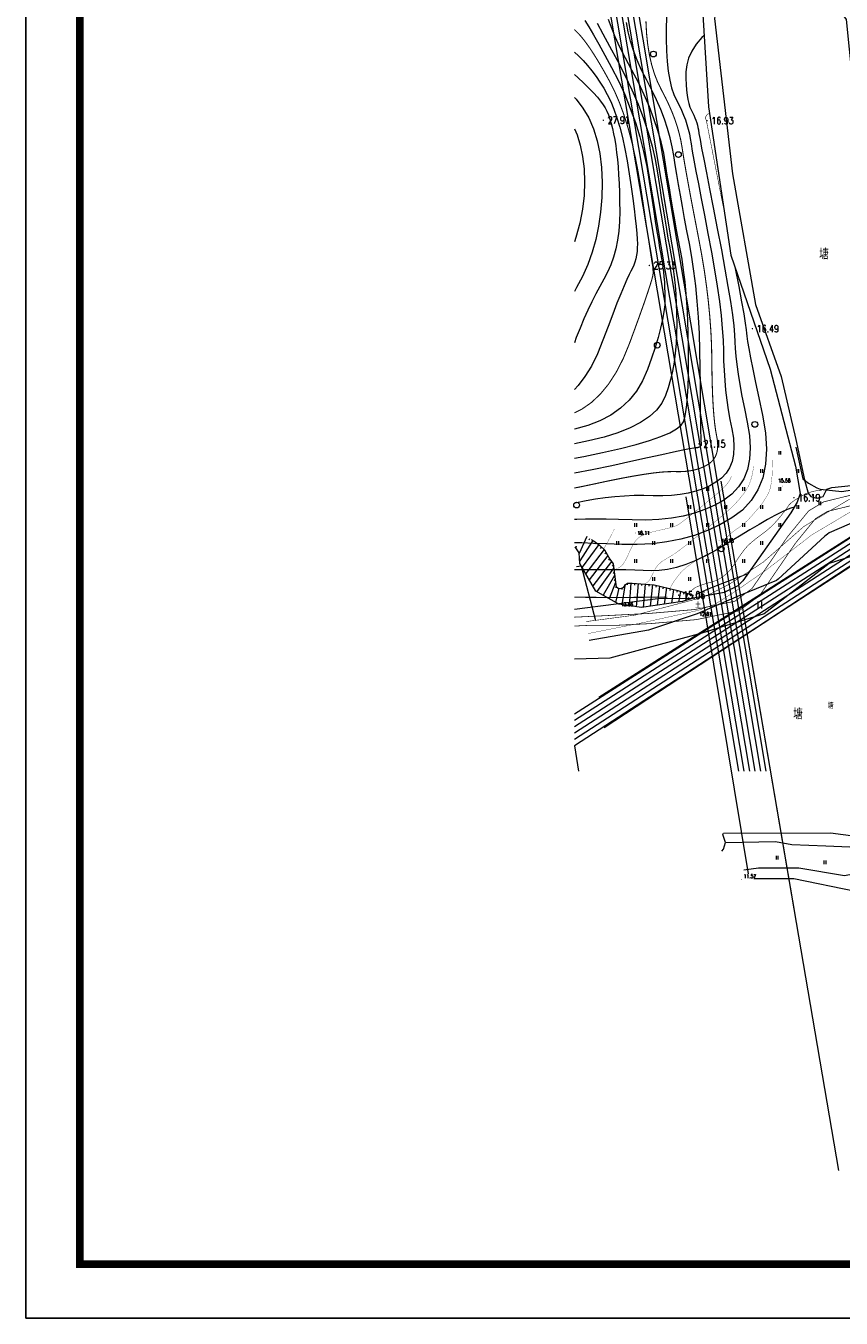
# Model space of a CAD drawing. Header units: millimetres. Extents: x 38389465 to 38395088, y 2473666 to 2480744.
# Tile 62 of 256: x 38389466 to 38389692, y 2479334 to 2479692. Entities that reach past the tile are written whole.
import ezdxf
from ezdxf.enums import TextEntityAlignment as Align

# ---------------------------------------------------------------- set-up
doc = ezdxf.new("R2010")
doc.units = ezdxf.units.MM
doc.header["$LTSCALE"] = 2
doc.linetypes.add('X2', pattern=[10, 8, -2])
doc.linetypes.add('X5', pattern=[3, 2, -1])
doc.layers.get('0').update_dxf_attribs({"linetype": 'CONTINUOUS', "lineweight": 9})
doc.layers.add('GCD', color=251, linetype='CONTINUOUS')
doc.layers.add('PUB_TITLE', color=4, linetype='CONTINUOUS')
doc.layers.add('地形图', color=251, linetype='CONTINUOUS', lineweight=9)
doc.styles.add('HZ', font='txt.shx', dxfattribs={"width": 0.8, "bigfont": 'hztxt.shx'})
doc.styles.add('正等线体', font='rs.shx', dxfattribs={"bigfont": 'hztxt.shx'})
doc.linetypes.add('10421', pattern='A,2,[150,AAA.SHX,S=1,R=0,X=0,Y=1],1e-11', length=2)
doc.linetypes.add('1161', pattern='A,0,[149,AAA.SHX,S=0.1,R=0,X=0,Y=0],-1.6', length=1.6)

# ---------------------------------------------------------------- blocks, each defined once
blk = doc.blocks.new('gc121')
for p, q in [((-0.5, -1), (-0.5, 1)), ((0.5, -1), (0.5, 1))]:
    blk.add_line(p, q)
blk = doc.blocks.new('GC200')
at = {"linetype": 'Continuous', "const_width": 0.2, "flags": 128}
blk.add_lwpolyline([(-0.1, 0, 1), (0.1, 0, 1)], format="xyb", close=True, dxfattribs=at)
blk = doc.blocks.new('D地块地形图')
at = {"layer": '地形图', "linetype": 'Continuous'}
for p, q in [((-641.72, -225.3), (-524.51, -150.63)), ((-519.44, -154.51), (-640.24, -233.88)), ((-607.87, -165.35), (-575.22, -356.67)), ((-617.63, -169.76), (-600.3, -274.39)), ((-645.1, -180.77), (-647.19, -185.51)), ((-643.44, -181.86), (-647.06, -187.49)), ((-644.31, -181.37), (-644.55, -181.81)), ((-642.6, -182.39), (-642.89, -182.8)), ((-648, -183.47), (-648.16, -183.81)), ((-641.79, -182.98), (-646.39, -189.3)), ((-640.31, -184.33), (-645.4, -191.02)), ((-639.24, -186.01), (-644.4, -192.73)), ((-641.04, -183.64), (-641.34, -184.04)), ((-639.75, -185.15), (-640.05, -185.54)), ((-638.22, -187.72), (-643.41, -194.45)), ((-637.64, -189.58), (-642.3, -196.05)), ((-638.77, -186.89), (-639.07, -187.28)), ((-637.77, -188.59), (-638.07, -188.99)), ((-637.38, -191.57), (-640.59, -197.04)), ((-637.12, -193.55), (-638.87, -198.04)), ((-637.51, -190.58), (-637.78, -190.99)), ((-637.25, -192.56), (-637.47, -193.01)), ((-636.19, -195.09), (-637.16, -199.03)), ((-636.96, -194.54), (-637.09, -195.02)), ((-635.24, -195), (-635.36, -195.49)), ((-634.53, -194.37), (-635.33, -199.7)), ((-633.82, -193.7), (-633.86, -194.2)), ((-632.83, -193.68), (-633.37, -199.99)), ((-631.83, -193.74), (-631.87, -194.23)), ((-630.83, -193.81), (-631.41, -200.27)), ((-629.83, -193.88), (-629.88, -194.38)), ((-628.84, -193.95), (-629.45, -200.42)), ((-627.84, -194.03), (-627.89, -194.53)), ((-626.84, -194.1), (-627.49, -200.12)), ((-625.86, -194.27), (-625.92, -194.77)), ((-624.89, -194.51), (-625.53, -199.82)), ((-623.92, -194.76), (-623.98, -195.25)), ((-622.95, -195), (-623.57, -199.52)), ((-621.98, -195.25), (-622.05, -195.74)), ((-621.01, -195.49), (-621.61, -199.23)), ((-620.04, -195.73), (-620.13, -196.23)), ((-619.08, -196.01), (-619.65, -198.93)), ((-618.12, -196.29), (-618.23, -196.78)), ((-617.16, -196.58), (-617.72, -198.52)), ((-616.2, -196.86), (-616.39, -197.33))]:
    blk.add_line(p, q, dxfattribs=at)
at = {"layer": '地形图', "linetype": '10421', "flags": 128}
for points in [[(-587.08, -155.97), (-585.14, -164.73), (-583.55, -165.92), (-581.24, -167.28), (-580.3, -167.66), (-574.31, -168.23), (-565.72, -166.89), (-557.31, -165.98), (-557.31, -165.98), (-546.2, -164.73), (-546.2, -164.73), (-546.2, -164.73), (-540.99, -162.76), (-539.7, -161.67), (-538.91, -160.63), (-538.36, -158.77), (-538.4, -158.08), (-540.72, -152.43), (-544.29, -136.64)], [(-507.93, -223.1), (-507.92, -223.06), (-508.21, -218.94), (-507.68, -208.14), (-507.68, -208.14), (-507.68, -208.14), (-508.67, -197.17), (-509.07, -196.51), (-512.8, -191.04), (-520.58, -182.78), (-526.69, -179.12), (-526.69, -179.12), (-528.67, -178.17), (-534.5, -175.61), (-539.74, -175.02), (-558.83, -172.49), (-558.83, -172.49), (-558.83, -172.49), (-560.33, -172.28), (-561.64, -172.29), (-562.94, -172.57), (-572.24, -177.33), (-577.76, -179.76), (-578.29, -180.14), (-578.98, -180.64), (-591.98, -192.62), (-592.42, -192.94), (-603.73, -197.62), (-614.41, -202.25), (-627.93, -206.77), (-644.42, -209.62)], [(-607.61, -268.05), (-607.15, -267.47), (-606.63, -265.64), (-607.32, -263.49), (-607.13, -263.08), (-577.48, -262.96), (-556.34, -265.77), (-542.18, -265.71), (-524.43, -261.16), (-518.79, -257.98), (-515.5, -255.19), (-512.77, -244.97), (-510.55, -236.46), (-507.92, -223.06)], [(-606.63, -265.64), (-592.68, -265.42), (-588.15, -266.26), (-578.76, -266.57), (-556.4, -267.54), (-542.81, -268.02), (-518.67, -261.38), (-517.52, -260.34), (-516.12, -257.39)], [(-555.47, -271.44), (-561.52, -272.58), (-573.54, -274.94), (-586.2, -272.76), (-597.39, -272.82), (-601.52, -273.34)], [(-551.89, -316.39), (-543.14, -297.4), (-537.53, -280.97), (-535.75, -276.74), (-535.75, -275.53), (-537.05, -274.08), (-538.51, -273.74), (-542.32, -272.77), (-549.46, -271.47), (-555.98, -272.15), (-559.06, -273.83), (-562.7, -275.98), (-568.67, -279.15), (-570.45, -279.22), (-587.61, -275.77), (-590.23, -275.73), (-597.6, -275.73), (-598.72, -275.76)]]:
    blk.add_lwpolyline(points, dxfattribs=at)
at = {"layer": '地形图', "linetype": 'Continuous', "flags": 128}
for points in [[(-517.77, -153.41), (-640.24, -233.88)], [(-607.87, -165.35), (-587.34, -285.63)], [(-617.63, -169.76), (-600.3, -274.39)], [(-643.91, -181.62), (-643.06, -182.05), (-641.52, -183.18), (-640.19, -184.44), (-639.4, -185.71), (-638.7, -187), (-637.8, -188.33), (-637.05, -194.05), (-636.94, -194.65), (-636.36, -195.06), (-635.68, -195.2), (-634.78, -194.79), (-634.34, -194.05), (-633.77, -193.67), (-632.52, -193.69), (-626.4, -194.13), (-619.84, -195.78), (-615.61, -197.04), (-615.61, -197.04), (-615.61, -197.04), (-615.83, -197.98), (-618.52, -198.76), (-629.92, -200.49), (-636.24, -199.57), (-642.57, -195.89), (-647.02, -188.21), (-647.21, -185.26), (-648.29, -183.61)]]:
    blk.add_lwpolyline(points, dxfattribs=at)
for points, const_width in [([(-628.95, -193.89), (-628.71, -193.75), (-628.49, -193.61), (-628.29, -193.46), (-628.11, -193.31), (-627.94, -193.15), (-627.8, -192.99), (-627.68, -192.82), (-627.57, -192.65), (-627.47, -192.46), (-627.35, -192.24), (-627.22, -191.98), (-627.07, -191.68), (-626.91, -191.35), (-626.73, -190.99), (-626.54, -190.58), (-626.33, -190.15), (-626.09, -189.7), (-625.81, -189.27), (-625.48, -188.86), (-625.11, -188.46), (-624.7, -188.08), (-624.24, -187.72), (-623.73, -187.38), (-623.19, -187.05), (-622.62, -186.72), (-622.07, -186.39), (-621.53, -186.06), (-621, -185.72), (-620.49, -185.37), (-619.98, -185.02), (-619.48, -184.66), (-619, -184.3), (-618.49, -183.9), (-617.91, -183.45), (-617.26, -182.94), (-616.54, -182.37), (-615.76, -181.74), (-614.9, -181.06), (-613.98, -180.32), (-612.99, -179.52), (-611.98, -178.7), (-611.02, -177.91), (-610.1, -177.16), (-609.22, -176.43), (-608.38, -175.73), (-607.58, -175.06), (-606.83, -174.41), (-606.11, -173.8), (-605.43, -173.19), (-604.76, -172.55), (-604.11, -171.89), (-603.47, -171.21), (-602.85, -170.51), (-602.25, -169.78), (-601.67, -169.03), (-601.1, -168.25), (-600.57, -167.43), (-600.1, -166.52), (-599.7, -165.52), (-599.36, -164.45), (-599.09, -163.29), (-598.88, -162.05), (-598.79, -161.25)], 0.075), ([(-622.07, -195.17), (-621.47, -194.13), (-620.85, -193.16), (-620.21, -192.25), (-619.54, -191.4), (-618.84, -190.62), (-618.12, -189.91), (-617.37, -189.25), (-616.59, -188.67), (-615.82, -188.13), (-615.06, -187.63), (-614.33, -187.16), (-613.62, -186.73), (-612.93, -186.34), (-612.27, -185.98), (-611.62, -185.66), (-611, -185.37), (-610.41, -185.09), (-609.85, -184.78), (-609.34, -184.44), (-608.85, -184.08), (-608.41, -183.7), (-608, -183.29), (-607.63, -182.85), (-607.29, -182.39), (-606.96, -181.92), (-606.61, -181.46), (-606.22, -181.01), (-605.81, -180.58), (-605.37, -180.16), (-604.91, -179.76), (-604.41, -179.37), (-603.89, -178.98), (-603.38, -178.62), (-602.9, -178.28), (-602.46, -177.95), (-602.06, -177.64), (-601.69, -177.36), (-601.37, -177.09), (-601.08, -176.84), (-600.82, -176.61), (-600.59, -176.39), (-600.36, -176.16), (-600.12, -175.93), (-599.89, -175.68), (-599.66, -175.43), (-599.42, -175.18), (-599.19, -174.91), (-598.96, -174.65), (-598.73, -174.37), (-598.5, -174.11), (-598.28, -173.85), (-598.06, -173.6), (-597.85, -173.36), (-597.64, -173.12), (-597.43, -172.88), (-597.23, -172.66), (-597.02, -172.41), (-596.78, -172.1), (-596.51, -171.73), (-596.22, -171.3), (-595.91, -170.82), (-595.56, -170.28), (-595.19, -169.68), (-594.8, -169.02), (-594.43, -168.23), (-594.12, -167.21), (-593.88, -165.97), (-593.7, -164.5), (-593.6, -162.82), (-593.56, -160.91), (-593.58, -158.9)], 0.075), ([(-637.47, -189.89), (-637.31, -189.88), (-637.13, -189.85), (-636.94, -189.79), (-636.74, -189.71), (-636.52, -189.61), (-636.28, -189.48), (-636.04, -189.33), (-635.77, -189.16), (-635.5, -188.94), (-635.22, -188.66), (-634.94, -188.3), (-634.65, -187.88), (-634.36, -187.39), (-634.06, -186.83), (-633.76, -186.2), (-633.45, -185.5), (-633.15, -184.8), (-632.84, -184.15), (-632.55, -183.57), (-632.25, -183.04), (-631.96, -182.56), (-631.67, -182.15), (-631.39, -181.79), (-631.11, -181.48), (-630.82, -181.22), (-630.5, -180.97), (-630.15, -180.73), (-629.76, -180.51), (-629.35, -180.31), (-628.9, -180.12), (-628.43, -179.94), (-627.92, -179.78), (-627.39, -179.63), (-626.84, -179.48), (-626.27, -179.33), (-625.68, -179.18), (-625.08, -179.04), (-624.45, -178.9), (-623.81, -178.76), (-623.15, -178.62), (-622.5, -178.48), (-621.89, -178.32), (-621.33, -178.16), (-620.82, -177.98), (-620.34, -177.79), (-619.92, -177.59), (-619.53, -177.38), (-619.2, -177.15), (-618.83, -176.88), (-618.38, -176.54), (-617.83, -176.11), (-617.2, -175.61), (-616.47, -175.03), (-615.64, -174.37), (-614.73, -173.64), (-613.72, -172.83), (-612.72, -172.01), (-611.8, -171.26), (-610.97, -170.59), (-610.23, -169.98), (-609.57, -169.44), (-609.01, -168.97), (-608.53, -168.57), (-608.14, -168.24), (-607.8, -167.93), (-607.47, -167.62), (-607.15, -167.29), (-606.83, -166.95), (-606.53, -166.61), (-606.23, -166.24), (-605.94, -165.87), (-605.66, -165.49), (-605.4, -165.08), (-605.17, -164.63), (-604.97, -164.14), (-604.93, -164.03)], 0.075), ([(-495.97, -178.31), (-510.67, -175.71), (-518.2, -172.25), (-518.2, -172.25), (-526.78, -169.06), (-532.28, -168.36), (-542.75, -168.86), (-557.85, -170.99), (-557.85, -170.99), (-571.37, -173.61), (-582.55, -180.25), (-582.55, -180.25), (-582.55, -180.25), (-595.35, -190.1), (-603.79, -195.93), (-609.41, -199.49), (-614.13, -201.25), (-628.92, -204.54), (-644.75, -207.69)], 0.1), ([(-616.88, -196.7), (-616.7, -196.48), (-616.51, -196.27), (-616.32, -196.07), (-616.12, -195.87), (-615.92, -195.68), (-615.71, -195.49), (-615.49, -195.31), (-615.27, -195.13), (-614.99, -194.95), (-614.63, -194.76), (-614.16, -194.56), (-613.61, -194.35), (-612.96, -194.12), (-612.22, -193.89), (-611.38, -193.64), (-610.45, -193.38), (-609.5, -193.07), (-608.59, -192.67), (-607.72, -192.17), (-606.89, -191.57), (-606.1, -190.88), (-605.36, -190.1), (-604.66, -189.22), (-604, -188.25), (-603.38, -187.27), (-602.78, -186.37), (-602.21, -185.56), (-601.67, -184.83), (-601.16, -184.18), (-600.67, -183.61), (-600.21, -183.13), (-599.78, -182.73), (-599.35, -182.36), (-598.91, -182), (-598.45, -181.62), (-597.98, -181.25), (-597.49, -180.86), (-596.98, -180.48), (-596.45, -180.08), (-595.91, -179.68), (-595.37, -179.27), (-594.83, -178.83), (-594.3, -178.37), (-593.77, -177.88), (-593.25, -177.36), (-592.73, -176.82), (-592.23, -176.25), (-591.72, -175.65), (-591.24, -175.07), (-590.81, -174.53), (-590.42, -174.04), (-590.07, -173.59), (-589.77, -173.18), (-589.51, -172.83), (-589.3, -172.51), (-589.12, -172.25), (-588.94, -171.99), (-588.68, -171.72), (-588.35, -171.42), (-587.95, -171.1), (-587.48, -170.76), (-586.94, -170.4), (-586.32, -170.02), (-585.64, -169.62), (-584.92, -169.24), (-584.2, -168.9), (-583.48, -168.61), (-582.77, -168.37), (-582.05, -168.19), (-581.34, -168.05), (-580.64, -167.96), (-579.93, -167.92)], 0.15), ([(-640.38, -184.13), (-639.91, -183.32), (-639.47, -182.54), (-639.06, -181.81), (-638.68, -181.12), (-638.34, -180.47), (-638.02, -179.87), (-637.74, -179.31), (-637.49, -178.79), (-637.45, -178.71)], 0.075)]:
    blk.add_lwpolyline(points, dxfattribs=dict(at, const_width=const_width))
at = {"layer": '地形图', "linetype": 'X2', "const_width": 0.15, "flags": 128}
blk.add_lwpolyline([(-537.35, -165.66), (-544.53, -166.23), (-557.04, -168.3), (-557.04, -168.3), (-572.35, -170.52), (-577.2, -173.4), (-584.83, -177.97), (-596.16, -187.9), (-605.33, -193.87), (-611.56, -197.1), (-614.58, -198.08), (-631.66, -202.56), (-645.32, -204.37)], dxfattribs=at)
at = {"layer": '地形图', "linetype": '10421', "flags": 128}
blk.add_lwpolyline([(-587.78, -172.75, 0.00000201, 0.00000201, 0), (-590.63, -179.26, 0.00000201, 0.00000201, 0), (-596.65, -185.72, 0.00000201, 0.00000201, 0), (-606.54, -192.39, 0.00000201, 0.00000201, 0), (-606.54, -192.39, 0, 0, 0), (-615.61, -197.04, 0, 0, 0)], format="xyseb", dxfattribs=at)
at = {"layer": '地形图', "linetype": 'Continuous'}
blk.add_lwpolyline([(-643.91, -181.62), (-643.06, -182.05), (-641.52, -183.18), (-640.19, -184.44), (-639.4, -185.71), (-638.7, -187), (-637.8, -188.33), (-637.05, -194.05), (-636.94, -194.65), (-636.36, -195.06), (-635.68, -195.2), (-634.78, -194.79), (-634.34, -194.05), (-633.77, -193.67), (-632.52, -193.69), (-626.4, -194.13), (-619.84, -195.78), (-615.61, -197.04), (-615.61, -197.04), (-615.61, -197.04)], dxfattribs=at)
at = {"layer": '地形图', "linetype": '1161', "flags": 128}
blk.add_lwpolyline([(-647.95, -189.05), (-646.66, -188.86), (-642.64, -204.02)], dxfattribs=at)
at = {"layer": '地形图', "linetype": 'Continuous', "xscale": 0.5, "yscale": 0.5}
for p in [(-591.48, -157.54), (-596.48, -162.54), (-586.48, -162.54), (-611.48, -167.54), (-601.48, -167.54), (-591.48, -167.54), (-616.48, -172.54), (-606.48, -172.54), (-596.48, -172.54), (-586.48, -172.54), (-580.33, -171.51), (-631.48, -177.54), (-621.48, -177.54), (-611.48, -177.54), (-601.48, -177.54), (-591.48, -177.54), (-636.48, -182.54), (-626.48, -182.54), (-616.48, -182.54), (-606.48, -182.54), (-596.48, -182.54), (-631.48, -187.54), (-621.48, -187.54), (-611.48, -187.54), (-601.48, -187.54), (-626.48, -192.54), (-616.48, -192.54), (-592.19, -269.88), (-578.93, -271.15)]:
    blk.add_blockref('gc121', p, dxfattribs=at)
at = {"layer": '地形图', "linetype": 'Continuous'}
ref = blk.add_blockref('GC200', (-590.79, -166.77), dxfattribs=dict(at, xscale=0.5, yscale=0.5, zscale=0.5))
ref.add_attrib('height', '15.58', dxfattribs={"layer": 'GCD', "linetype": 'Continuous', "height": 1, "style": '正等线体', "width": 0.8}).set_placement((-591.96, -165.22), align=Align.MIDDLE_LEFT)
ref = blk.add_blockref('GC200', (-631.65, -179.78), dxfattribs=dict(at, xscale=0.5, yscale=0.5, zscale=0.5))
ref.add_attrib('height', '18.11', dxfattribs={"layer": 'GCD', "linetype": 'Continuous', "height": 1, "style": '正等线体', "width": 0.8}).set_placement((-631.05, -179.78), align=Align.MIDDLE_LEFT)
ref = blk.add_blockref('GC200', (-608.35, -181.94), dxfattribs=dict(at, xscale=0.5, yscale=0.5, zscale=0.5))
ref.add_attrib('height', '16.15', dxfattribs={"layer": 'GCD', "linetype": 'Continuous', "height": 1, "style": '正等线体', "width": 0.8}).set_placement((-607.75, -181.94), align=Align.MIDDLE_LEFT)
ref = blk.add_blockref('GC200', (-636.24, -199.57), dxfattribs=dict(at, xscale=0.5, yscale=0.5, zscale=0.5))
ref.add_attrib('height', '13.66', dxfattribs={"layer": 'GCD', "linetype": 'Continuous', "height": 1, "style": '正等线体', "width": 0.8}).set_placement((-635.64, -199.57), align=Align.MIDDLE_LEFT)
ref = blk.add_blockref('GC200', (-614.41, -202.25), dxfattribs=dict(at, xscale=0.5, yscale=0.5, zscale=0.5))
ref.add_attrib('height', '12.81', dxfattribs={"layer": 'GCD', "linetype": 'Continuous', "height": 1, "style": '正等线体', "width": 0.8}).set_placement((-613.81, -202.25), align=Align.MIDDLE_LEFT)
ref = blk.add_blockref('GC200', (-602.12, -275.87), dxfattribs=dict(at, xscale=0.5, yscale=0.5, zscale=0.5))
ref.add_attrib('height', '11.57', dxfattribs={"layer": 'GCD', "linetype": 'Continuous', "height": 1, "style": '正等线体', "width": 0.8}).set_placement((-601.54, -275.02), align=Align.MIDDLE_LEFT)
at = {"layer": '地形图', "linetype": 'Continuous', "style": 'HZ', "width": 0.8}
for s, p in [('土', (-614.2, -199.66)), ('塘', (-577.36, -227.54))]:
    blk.add_text(s, height=1.5, rotation=359.9998, dxfattribs=at).set_placement(p, align=Align.MIDDLE)
blk = doc.blocks.new('Gc122')
blk.add_circle((0, 0), 0.8)
blk = doc.blocks.new('地形图')
at = {"layer": '地形图', "color": 251, "linetype": 'Continuous'}
for p, q in [((38389671.53, 2479485.58), (38389618.25, 2479802.02)), ((38389670, 2479485.58), (38389618.25, 2479792.59)), ((38389668.47, 2479485.58), (38389618.25, 2479783.18)), ((38389666.93, 2479485.58), (38389618.25, 2479773.79)), ((38389665.4, 2479485.58), (38389618.25, 2479764.42)), ((38389663.87, 2479485.58), (38389618.25, 2479755.07)), ((38389740.71, 2479579.69), (38389618.25, 2479501.39)), ((38389741.84, 2479578.9), (38389618.25, 2479499.65)), ((38389742.97, 2479578.11), (38389618.25, 2479497.9)), ((38389744.1, 2479577.31), (38389618.25, 2479496.15)), ((38389745.23, 2479576.52), (38389618.25, 2479494.39)), ((38389746.36, 2479575.73), (38389618.25, 2479492.63)), ((38389618.25, 2479492.61), (38389619.43, 2479485.58))]:
    blk.add_line(p, q, dxfattribs=at)
at = {"layer": '地形图', "color": 251, "linetype": 'Continuous', "flags": 128}
for points in [[(38389624.56, 2479693.2), (38389626.12, 2479690.24), (38389627.96, 2479686.8), (38389630.09, 2479682.87), (38389632.25, 2479678.74), (38389634.19, 2479674.67), (38389635.92, 2479670.66), (38389637.44, 2479666.72), (38389638.73, 2479662.85), (38389639.81, 2479659.04), (38389640.68, 2479655.3), (38389641.33, 2479651.63), (38389641.86, 2479648.09), (38389642.37, 2479644.77), (38389642.86, 2479641.65), (38389643.33, 2479638.74), (38389643.79, 2479636.04), (38389644.22, 2479633.54), (38389644.64, 2479631.26), (38389645.03, 2479629.19), (38389645.4, 2479627.16), (38389645.72, 2479625.02), (38389645.99, 2479622.77), (38389646.21, 2479620.41), (38389646.39, 2479617.93), (38389646.53, 2479615.34), (38389646.62, 2479612.64), (38389646.66, 2479609.83), (38389646.63, 2479607), (38389646.5, 2479604.27), (38389646.26, 2479601.63), (38389645.93, 2479599.08), (38389645.49, 2479596.62), (38389644.95, 2479594.26), (38389644.32, 2479591.99), (38389643.58, 2479589.81), (38389642.55, 2479587.74), (38389641.05, 2479585.82), (38389639.09, 2479584.04), (38389636.65, 2479582.39), (38389633.74, 2479580.89), (38389630.36, 2479579.53), (38389626.51, 2479578.32), (38389622.18, 2479577.24), (38389618.25, 2479576.45)], [(38389618.25, 2479572.47), (38389620.92, 2479572.94), (38389626.08, 2479574), (38389631.04, 2479575.15), (38389635.38, 2479576.28), (38389639.12, 2479577.39), (38389642.24, 2479578.47), (38389644.75, 2479579.53), (38389646.64, 2479580.57), (38389647.93, 2479581.58), (38389648.59, 2479582.58), (38389648.93, 2479583.75), (38389649.22, 2479585.32), (38389649.46, 2479587.27), (38389649.65, 2479589.62), (38389649.8, 2479592.36), (38389649.89, 2479595.48), (38389649.94, 2479599), (38389649.93, 2479602.91), (38389649.87, 2479606.93), (38389649.75, 2479610.79), (38389649.55, 2479614.5), (38389649.3, 2479618.04), (38389648.97, 2479621.42), (38389648.58, 2479624.63), (38389648.13, 2479627.69), (38389647.61, 2479630.59), (38389647.06, 2479633.42), (38389646.53, 2479636.28), (38389646.01, 2479639.16), (38389645.5, 2479642.08), (38389645.01, 2479645.02), (38389644.52, 2479647.99), (38389644.05, 2479650.99), (38389643.59, 2479654.02), (38389643.05, 2479657.09), (38389642.33, 2479660.21), (38389641.43, 2479663.39), (38389640.34, 2479666.62), (38389639.08, 2479669.91), (38389637.64, 2479673.26), (38389636.01, 2479676.66), (38389634.21, 2479680.12), (38389632.43, 2479683.47), (38389630.9, 2479686.55), (38389629.6, 2479689.37), (38389628.55, 2479691.93), (38389627.73, 2479694.21)], [(38389618.25, 2479568.41), (38389623.17, 2479569.32), (38389628.63, 2479570.47), (38389633.93, 2479571.64), (38389638.55, 2479572.65), (38389642.49, 2479573.5), (38389645.75, 2479574.2), (38389648.32, 2479574.74), (38389650.21, 2479575.13), (38389651.42, 2479575.35), (38389651.95, 2479575.43), (38389652.14, 2479575.42), (38389652.31, 2479575.43), (38389652.48, 2479575.45), (38389652.64, 2479575.48), (38389652.79, 2479575.51), (38389652.93, 2479575.56), (38389653.06, 2479575.62), (38389653.18, 2479575.69), (38389653.29, 2479575.77), (38389653.38, 2479575.87), (38389653.45, 2479575.98), (38389653.5, 2479576.1), (38389653.53, 2479576.24), (38389653.54, 2479576.39), (38389653.53, 2479576.55), (38389653.5, 2479576.74), (38389653.46, 2479577.22), (38389653.42, 2479578.31), (38389653.38, 2479579.99), (38389653.34, 2479582.28), (38389653.3, 2479585.16), (38389653.27, 2479588.65), (38389653.23, 2479592.73), (38389653.2, 2479597.41), (38389653.12, 2479602.31), (38389652.96, 2479607.05), (38389652.71, 2479611.61), (38389652.38, 2479616.02), (38389651.96, 2479620.26), (38389651.45, 2479624.33), (38389650.86, 2479628.24), (38389650.19, 2479631.99), (38389649.49, 2479635.58), (38389648.84, 2479639.01), (38389648.23, 2479642.29), (38389647.67, 2479645.42), (38389647.15, 2479648.39), (38389646.68, 2479651.22), (38389646.25, 2479653.89), (38389645.86, 2479656.41), (38389645.43, 2479658.87), (38389644.85, 2479661.38), (38389644.12, 2479663.93), (38389643.25, 2479666.53), (38389642.24, 2479669.17), (38389641.08, 2479671.85), (38389639.78, 2479674.58), (38389638.33, 2479677.36), (38389636.9, 2479680.13), (38389635.68, 2479682.86), (38389634.64, 2479685.54), (38389633.81, 2479688.18), (38389633.17, 2479690.77), (38389632.72, 2479693.32)], [(38389643.88, 2479695.87), (38389643.74, 2479692.34), (38389643.72, 2479688.78), (38389643.81, 2479685.51), (38389644.01, 2479682.52), (38389644.31, 2479679.81), (38389644.72, 2479677.39), (38389645.23, 2479675.26), (38389645.84, 2479673.41), (38389646.57, 2479671.84), (38389647.3, 2479670.43), (38389647.97, 2479669.04), (38389648.56, 2479667.67), (38389649.07, 2479666.33), (38389649.51, 2479665.01), (38389649.88, 2479663.71), (38389650.18, 2479662.44), (38389650.4, 2479661.18), (38389650.64, 2479659.68), (38389650.98, 2479657.67), (38389651.44, 2479655.14), (38389652, 2479652.1), (38389652.67, 2479648.54), (38389653.45, 2479644.47), (38389654.34, 2479639.89), (38389655.34, 2479634.79), (38389656.32, 2479629.6), (38389657.18, 2479624.73), (38389657.91, 2479620.18), (38389658.51, 2479615.95), (38389658.98, 2479612.05), (38389659.32, 2479608.47), (38389659.53, 2479605.21), (38389659.62, 2479602.27), (38389659.67, 2479599.51), (38389659.79, 2479596.76), (38389659.99, 2479594.02), (38389660.25, 2479591.3), (38389660.58, 2479588.59), (38389660.97, 2479585.9), (38389661.44, 2479583.23), (38389661.98, 2479580.57), (38389662.41, 2479578.02), (38389662.56, 2479575.66), (38389662.43, 2479573.51), (38389662.02, 2479571.56), (38389661.33, 2479569.82), (38389660.35, 2479568.27), (38389659.1, 2479566.92), (38389657.56, 2479565.78), (38389655.82, 2479564.8), (38389653.96, 2479563.97), (38389651.97, 2479563.29), (38389649.86, 2479562.75), (38389647.62, 2479562.35), (38389645.26, 2479562.1), (38389642.77, 2479561.99), (38389640.16, 2479562.03), (38389637.49, 2479562.09), (38389634.81, 2479562.07), (38389632.14, 2479561.96), (38389629.47, 2479561.76), (38389626.81, 2479561.48), (38389624.14, 2479561.11), (38389621.48, 2479560.65), (38389618.81, 2479560.11), (38389618.25, 2479559.99)], [(38389654.25, 2479689.76), (38389653.66, 2479689.18), (38389652.09, 2479687.3), (38389650.86, 2479685.4), (38389649.97, 2479683.5), (38389649.43, 2479681.6), (38389649.22, 2479679.69), (38389649.21, 2479677.84), (38389649.26, 2479676.15), (38389649.36, 2479674.6), (38389649.52, 2479673.21), (38389649.73, 2479671.95), (38389649.99, 2479670.85), (38389650.31, 2479669.89), (38389650.68, 2479669.08), (38389651.07, 2479668.35), (38389651.41, 2479667.63), (38389651.71, 2479666.93), (38389651.98, 2479666.23), (38389652.21, 2479665.55), (38389652.4, 2479664.88), (38389652.55, 2479664.22), (38389652.67, 2479663.57), (38389652.83, 2479662.58), (38389653.14, 2479660.9), (38389653.58, 2479658.52), (38389654.17, 2479655.44), (38389654.9, 2479651.67), (38389655.76, 2479647.21), (38389656.77, 2479642.05), (38389657.91, 2479636.19), (38389659.06, 2479630.27), (38389660.05, 2479624.92), (38389660.89, 2479620.14), (38389661.58, 2479615.92), (38389662.11, 2479612.26), (38389662.5, 2479609.18), (38389662.74, 2479606.66), (38389662.83, 2479604.7), (38389662.89, 2479602.9), (38389663.06, 2479600.81), (38389663.33, 2479598.45), (38389663.7, 2479595.81), (38389664.17, 2479592.89), (38389664.75, 2479589.7), (38389665.44, 2479586.23), (38389666.22, 2479582.48), (38389666.85, 2479578.75), (38389667.07, 2479575.3), (38389666.88, 2479572.15), (38389666.28, 2479569.3), (38389665.26, 2479566.74), (38389663.84, 2479564.47), (38389662, 2479562.5), (38389659.75, 2479560.82), (38389657.21, 2479559.39), (38389654.48, 2479558.18), (38389651.57, 2479557.17), (38389648.47, 2479556.38), (38389645.19, 2479555.8), (38389641.73, 2479555.43), (38389638.09, 2479555.27), (38389634.26, 2479555.33), (38389630.52, 2479555.46), (38389627.11, 2479555.54), (38389624.05, 2479555.57), (38389621.34, 2479555.55), (38389618.97, 2479555.47), (38389618.25, 2479555.42)], [(38389662.86, 2479625.37), (38389662.91, 2479625.12), (38389663.86, 2479620.09), (38389664.64, 2479615.88), (38389665.25, 2479612.48), (38389665.68, 2479609.89), (38389665.95, 2479608.11), (38389666.04, 2479607.13), (38389666.11, 2479606.28), (38389666.32, 2479604.86), (38389666.67, 2479602.88), (38389667.15, 2479600.32), (38389667.77, 2479597.19), (38389668.53, 2479593.5), (38389669.43, 2479589.23), (38389670.46, 2479584.4), (38389671.29, 2479579.48), (38389671.58, 2479574.94), (38389671.33, 2479570.79), (38389670.54, 2479567.03), (38389669.2, 2479563.66), (38389667.32, 2479560.67), (38389664.9, 2479558.07), (38389661.94, 2479555.86), (38389658.64, 2479553.98), (38389655.18, 2479552.38), (38389651.58, 2479551.04), (38389647.84, 2479549.99), (38389643.94, 2479549.21), (38389639.9, 2479548.7), (38389635.71, 2479548.46), (38389631.38, 2479548.51), (38389627.21, 2479548.67), (38389623.52, 2479548.82), (38389620.31, 2479548.94), (38389618.25, 2479549.01)], [(38389679.28, 2479558.88), (38389678.61, 2479558.69), (38389677.3, 2479558.17), (38389675.74, 2479557.44), (38389673.92, 2479556.52), (38389671.84, 2479555.4), (38389669.51, 2479554.08), (38389666.93, 2479552.57), (38389664.08, 2479550.85), (38389660.99, 2479548.94), (38389657.83, 2479547.06), (38389654.81, 2479545.44), (38389651.93, 2479544.08), (38389649.18, 2479542.99), (38389646.57, 2479542.16), (38389644.1, 2479541.59), (38389641.76, 2479541.28), (38389639.57, 2479541.24), (38389637.36, 2479541.31), (38389635.01, 2479541.38), (38389632.52, 2479541.43), (38389629.87, 2479541.46), (38389627.08, 2479541.48), (38389624.15, 2479541.48), (38389621.06, 2479541.47), (38389618.25, 2479541.44)]]:
    blk.add_lwpolyline(points, dxfattribs=at)
for points, const_width in [([(38389638.12, 2479693.65), (38389638.28, 2479690.41), (38389638.6, 2479687.34), (38389639.07, 2479684.44), (38389639.68, 2479681.72), (38389640.45, 2479679.17), (38389641.37, 2479676.8), (38389642.45, 2479674.6), (38389643.54, 2479672.51), (38389644.52, 2479670.45), (38389645.4, 2479668.42), (38389646.16, 2479666.43), (38389646.82, 2479664.47), (38389647.36, 2479662.54), (38389647.8, 2479660.65), (38389648.13, 2479658.79), (38389648.44, 2479656.79), (38389648.83, 2479654.44), (38389649.29, 2479651.77), (38389649.84, 2479648.76), (38389650.45, 2479645.42), (38389651.15, 2479641.74), (38389651.92, 2479637.73), (38389652.76, 2479633.39), (38389653.59, 2479628.92), (38389654.32, 2479624.53), (38389654.93, 2479620.22), (38389655.44, 2479615.99), (38389655.84, 2479611.83), (38389656.14, 2479607.76), (38389656.33, 2479603.76), (38389656.41, 2479599.84), (38389656.45, 2479596.12), (38389656.53, 2479592.7), (38389656.64, 2479589.59), (38389656.79, 2479586.79), (38389656.98, 2479584.29), (38389657.2, 2479582.11), (38389657.45, 2479580.22), (38389657.74, 2479578.65), (38389657.97, 2479577.29), (38389658.05, 2479576.03), (38389657.98, 2479574.88), (38389657.76, 2479573.83), (38389657.39, 2479572.9), (38389656.87, 2479572.07), (38389656.19, 2479571.35), (38389655.37, 2479570.73), (38389654.44, 2479570.21), (38389653.45, 2479569.77), (38389652.38, 2479569.4), (38389651.25, 2479569.11), (38389650.05, 2479568.9), (38389648.79, 2479568.76), (38389647.46, 2479568.71), (38389646.06, 2479568.73), (38389644.46, 2479568.72), (38389642.51, 2479568.6), (38389640.23, 2479568.35), (38389637.61, 2479567.98), (38389634.65, 2479567.49), (38389631.35, 2479566.88), (38389627.7, 2479566.15), (38389623.72, 2479565.29), (38389619.7, 2479564.45), (38389618.25, 2479564.18)], 0.3), ([(38389655.7, 2479668.18), (38389655.63, 2479668.14), (38389655.45, 2479668.03), (38389655.28, 2479667.91), (38389655.13, 2479667.78), (38389655, 2479667.66), (38389654.9, 2479667.53), (38389654.82, 2479667.41), (38389654.76, 2479667.28), (38389654.72, 2479667.15), (38389654.71, 2479667.03), (38389654.71, 2479666.91), (38389654.71, 2479666.79), (38389654.72, 2479666.69), (38389654.73, 2479666.6), (38389654.74, 2479666.52), (38389654.76, 2479666.44), (38389654.78, 2479666.38), (38389654.8, 2479666.32), (38389654.83, 2479666.28), (38389654.85, 2479666.23), (38389654.87, 2479666.18), (38389654.89, 2479666.14), (38389654.9, 2479666.09), (38389654.92, 2479666.05), (38389654.93, 2479666), (38389654.93, 2479665.96), (38389655.03, 2479665.48), (38389655.29, 2479664.12), (38389655.73, 2479661.89), (38389656.34, 2479658.78), (38389657.12, 2479654.8), (38389658.07, 2479649.94), (38389659.19, 2479644.21), (38389659.86, 2479640.81)], 0.15), ([(38389700.2, 2479560.58), (38389688.5, 2479557.67), (38389685.17, 2479555.66), (38389679.6, 2479548.83), (38389669.65, 2479534.31), (38389663.98, 2479530.1), (38389652.07, 2479527.65), (38389639.06, 2479526.53), (38389630.04, 2479526.08), (38389622.07, 2479526.05), (38389618.25, 2479525.87)], 0.2), ([(38389651.88, 2479534.41), (38389652.4, 2479534.79), (38389653.74, 2479535.43), (38389655.89, 2479536.35), (38389658.87, 2479537.53), (38389662.66, 2479538.99), (38389666.35, 2479540.36)], 0.3), ([(38389644.1, 2479533.9), (38389633.47, 2479533.82), (38389623.56, 2479533.83), (38389618.25, 2479533.88)], 0.3)]:
    blk.add_lwpolyline(points, dxfattribs=dict(at, const_width=const_width))
at = {"layer": '地形图', "color": 251, "linetype": '10421', "flags": 128}
for points in [[(38390034.62, 2479608.86), (38390024.49, 2479595.31), (38390003.66, 2479571.98), (38389981.87, 2479553.63), (38389957.35, 2479542.25), (38389953.31, 2479542.45), (38389946.66, 2479542.9), (38389937.3, 2479543.61), (38389932.77, 2479544.97), (38389917.56, 2479556.23), (38389913.74, 2479559.71), (38389910.69, 2479560.17), (38389906.1, 2479559.1), (38389900.62, 2479557.69), (38389897.12, 2479558.22), (38389894.54, 2479560.23), (38389885.65, 2479573.77), (38389878.32, 2479583.24), (38389875.34, 2479584.83), (38389869.22, 2479586.66), (38389861.23, 2479587.03), (38389857.74, 2479585.16), (38389842.6, 2479570.29), (38389831.44, 2479559.45), (38389827.93, 2479557.74), (38389822.31, 2479555.91), (38389817.01, 2479554.83), (38389800.44, 2479553.04), (38389786.57, 2479554.52), (38389768.23, 2479558.14), (38389756.13, 2479560.68), (38389746.55, 2479565.51), (38389740.39, 2479574.28), (38389737.66, 2479578.51), (38389729.69, 2479608.97), (38389730.16, 2479613.51), (38389733.41, 2479619.13), (38389732.9, 2479624.44), (38389731.47, 2479627), (38389725.95, 2479630.92), (38389721.18, 2479634.51), (38389706.55, 2479647.52), (38389701.14, 2479658.61), (38389698.63, 2479689.98), (38389697.23, 2479695.23), (38389696.16, 2479697.21), (38389688.05, 2479701.34), (38389672.85, 2479704.64), (38389659.74, 2479702.71), (38389655.07, 2479700.31), (38389653.81, 2479697.08), (38389655.44, 2479669.93), (38389661.69, 2479628.76), (38389672.62, 2479597.16), (38389679.65, 2479570.26), (38389680.92, 2479562.7), (38389680.1, 2479560.24), (38389678.3, 2479557.26), (38389664.98, 2479538.43), (38389663.62, 2479537.01), (38389659.84, 2479535.16), (38389650.76, 2479533.56), (38389641.4, 2479533.44), (38389618.25, 2479530.42)], [(38389752.25, 2479485.58), (38389753.29, 2479491.26), (38389755.07, 2479526.49), (38389754.31, 2479534.54), (38389749.14, 2479538.77), (38389743.97, 2479541.27), (38389726.88, 2479545.62), (38389708.45, 2479549.42), (38389688.99, 2479543.22), (38389670.98, 2479529.27), (38389653.68, 2479523.94), (38389628.07, 2479516.96), (38389618.25, 2479516.69)]]:
    blk.add_lwpolyline(points, dxfattribs=at)
blk.add_lwpolyline([(38389662.16, 2479651.39), (38389668.55, 2479615.12), (38389675.67, 2479595.13), (38389679.7, 2479577.67), (38389682.1, 2479566.43), (38389683.11, 2479562.76), (38389683.92, 2479561.81), (38389685.51, 2479561.35), (38389687.29, 2479561.86), (38389688.32, 2479563.84), (38389689.69, 2479564.33), (38389702.23, 2479565.65), (38389715.6, 2479567.59), (38389724.67, 2479568.61), (38389727.07, 2479569.7), (38389728.64, 2479571.59), (38389728.93, 2479574.09), (38389727.8, 2479578.39), (38389723.27, 2479589.48), (38389717.74, 2479598.66), (38389715.36, 2479610.71), (38389715.34, 2479611.37), (38389715.67, 2479617.83), (38389712.6, 2479628.51), (38389708.01, 2479640.44), (38389705.68, 2479642.91), (38389704.35, 2479643.57), (38389702.63, 2479644.64), (38389701.07, 2479647.06), (38389697.64, 2479655.92), (38389694.67, 2479685.92), (38389693.8, 2479694.23), (38389692.01, 2479696.68), (38389688.44, 2479697.88), (38389682.87, 2479699.79), (38389671.65, 2479701.83), (38389662.9, 2479701.78), (38389659.55, 2479700.33), (38389657.68, 2479697.79), (38389657.17, 2479694.5)], close=True, dxfattribs=at)
at = {"layer": '地形图', "color": 251, "linetype": 'Continuous'}
for points in [[(38389621.15, 2479693.93), (38389622.23, 2479692.15), (38389623.52, 2479689.94), (38389625, 2479687.33), (38389626.69, 2479684.29), (38389628.58, 2479680.84), (38389630.48, 2479677.14), (38389632.22, 2479673.38), (38389633.78, 2479669.53), (38389635.18, 2479665.62), (38389636.4, 2479661.64), (38389637.46, 2479657.58), (38389638.34, 2479653.44), (38389639.06, 2479649.24), (38389639.66, 2479645.19), (38389640.22, 2479641.54), (38389640.72, 2479638.27), (38389641.17, 2479635.4), (38389641.57, 2479632.91), (38389641.92, 2479630.81), (38389642.21, 2479629.1), (38389642.46, 2479627.79), (38389642.67, 2479626.63), (38389642.85, 2479625.41), (38389643, 2479624.13), (38389643.13, 2479622.78), (38389643.23, 2479621.37), (38389643.31, 2479619.89), (38389643.36, 2479618.35), (38389643.38, 2479616.75), (38389643.32, 2479615.01), (38389643.1, 2479613.06), (38389642.73, 2479610.9), (38389642.2, 2479608.54), (38389641.52, 2479605.98), (38389640.69, 2479603.2), (38389639.7, 2479600.22), (38389638.56, 2479597.04), (38389637.17, 2479593.9), (38389635.46, 2479591.07), (38389633.42, 2479588.54), (38389631.05, 2479586.32), (38389628.36, 2479584.4), (38389625.33, 2479582.79), (38389621.98, 2479581.48), (38389618.29, 2479580.47), (38389618.25, 2479580.47)], [(38389618.25, 2479685.15), (38389619.35, 2479684.14), (38389620.65, 2479682.81), (38389621.91, 2479681.41), (38389623.11, 2479679.95), (38389624.26, 2479678.41), (38389625.36, 2479676.8), (38389626.41, 2479675.12), (38389627.4, 2479673.37), (38389628.35, 2479671.46), (38389629.24, 2479669.31), (38389630.08, 2479666.92), (38389630.87, 2479664.29), (38389631.61, 2479661.41), (38389632.29, 2479658.29), (38389632.92, 2479654.93), (38389633.5, 2479651.33), (38389634.02, 2479647.77), (38389634.47, 2479644.54), (38389634.85, 2479641.63), (38389635.17, 2479639.04), (38389635.41, 2479636.78), (38389635.59, 2479634.84), (38389635.7, 2479633.23), (38389635.74, 2479631.94), (38389635.72, 2479630.83), (38389635.64, 2479629.77), (38389635.5, 2479628.76), (38389635.31, 2479627.8), (38389635.06, 2479626.87), (38389634.75, 2479626), (38389634.39, 2479625.17), (38389633.96, 2479624.39), (38389633.45, 2479623.42), (38389632.8, 2479622.05), (38389632.03, 2479620.26), (38389631.12, 2479618.07), (38389630.08, 2479615.47), (38389628.92, 2479612.46), (38389627.62, 2479609.04), (38389626.19, 2479605.22), (38389624.64, 2479601.4), (38389622.97, 2479598.03), (38389621.19, 2479595.09), (38389619.29, 2479592.59), (38389618.25, 2479591.53)], [(38389618.25, 2479678.95), (38389619.22, 2479678.07), (38389620.84, 2479676.56), (38389622.28, 2479675.15), (38389623.55, 2479673.84), (38389624.63, 2479672.64), (38389625.54, 2479671.53), (38389626.27, 2479670.53), (38389626.82, 2479669.63), (38389627.27, 2479668.72), (38389627.69, 2479667.7), (38389628.09, 2479666.56), (38389628.47, 2479665.31), (38389628.82, 2479663.94), (38389629.14, 2479662.46), (38389629.44, 2479660.86), (38389629.72, 2479659.15), (38389629.97, 2479657.32), (38389630.18, 2479655.35), (38389630.37, 2479653.26), (38389630.52, 2479651.04), (38389630.65, 2479648.69), (38389630.74, 2479646.21), (38389630.8, 2479643.6), (38389630.83, 2479640.87), (38389630.78, 2479638.12), (38389630.58, 2479635.49), (38389630.24, 2479632.98), (38389629.76, 2479630.57), (38389629.14, 2479628.28), (38389628.38, 2479626.11), (38389627.47, 2479624.05), (38389626.42, 2479622.1), (38389625.31, 2479620.14), (38389624.2, 2479618.07), (38389623.1, 2479615.88), (38389622.01, 2479613.57), (38389620.92, 2479611.13), (38389619.85, 2479608.58), (38389618.78, 2479605.91), (38389618.25, 2479604.51)], [(38389618.25, 2479672.56), (38389618.74, 2479672.06), (38389620.63, 2479669.6), (38389622.23, 2479666.86), (38389623.54, 2479663.84), (38389624.57, 2479660.54), (38389625.31, 2479656.97), (38389625.77, 2479653.11), (38389625.93, 2479648.98), (38389625.84, 2479644.79), (38389625.53, 2479640.75), (38389624.99, 2479636.87), (38389624.22, 2479633.15), (38389623.22, 2479629.58), (38389622, 2479626.17), (38389620.55, 2479622.91), (38389618.88, 2479619.81), (38389618.25, 2479618.73)], [(38389618.25, 2479663.86), (38389618.98, 2479662.18), (38389619.88, 2479659.29), (38389620.53, 2479656.15), (38389620.93, 2479652.77), (38389621.08, 2479649.14), (38389620.95, 2479645.36), (38389620.5, 2479641.54), (38389619.75, 2479637.66), (38389618.69, 2479633.73), (38389618.25, 2479632.47)]]:
    blk.add_lwpolyline(points, dxfattribs=at)
at = {"layer": '地形图', "color": 251, "linetype": 'Continuous', "const_width": 0.3}
blk.add_lwpolyline([(38389618.25, 2479691.39), (38389618.56, 2479691.09), (38389619.47, 2479690.2), (38389620.46, 2479689.06), (38389621.53, 2479687.67), (38389622.67, 2479686.05), (38389623.89, 2479684.18), (38389625.18, 2479682.06), (38389626.55, 2479679.7), (38389627.99, 2479677.1), (38389629.42, 2479674.25), (38389630.76, 2479671.13), (38389632.01, 2479667.74), (38389633.15, 2479664.1), (38389634.2, 2479660.18), (38389635.16, 2479656), (38389636.02, 2479651.56), (38389636.79, 2479646.85), (38389637.47, 2479642.3), (38389638.06, 2479638.31), (38389638.57, 2479634.9), (38389639, 2479632.05), (38389639.35, 2479629.78), (38389639.61, 2479628.08), (38389639.79, 2479626.95), (38389639.88, 2479626.38), (38389639.93, 2479626.1), (38389639.98, 2479625.8), (38389640.02, 2479625.48), (38389640.05, 2479625.15), (38389640.07, 2479624.8), (38389640.09, 2479624.44), (38389640.1, 2479624.06), (38389640.11, 2479623.66), (38389640.01, 2479623.01), (38389639.7, 2479621.85), (38389639.19, 2479620.18), (38389638.47, 2479618.01), (38389637.55, 2479615.33), (38389636.42, 2479612.15), (38389635.08, 2479608.46), (38389633.54, 2479604.27), (38389631.8, 2479600.06), (38389629.87, 2479596.31), (38389627.76, 2479593.04), (38389625.46, 2479590.24), (38389622.98, 2479587.9), (38389620.3, 2479586.04), (38389618.25, 2479585.03)], dxfattribs=at)
at = {"layer": '地形图', "color": 251, "linetype": 'X5', "const_width": 0.2, "flags": 128}
blk.add_lwpolyline([(38389946.05, 2479536.52), (38389926.34, 2479539.38), (38389908.08, 2479545.61), (38389897.83, 2479551.13), (38389888.94, 2479566.86), (38389880.25, 2479578.3), (38389873.22, 2479582.56), (38389864.41, 2479583.71), (38389853.55, 2479579.18), (38389841.54, 2479565.53), (38389834.56, 2479558.32), (38389823.04, 2479554.88), (38389818.67, 2479553.46), (38389807.29, 2479551.72), (38389794.66, 2479551.99), (38389777.71, 2479555.02), (38389760.98, 2479557.01), (38389749.84, 2479561.24), (38389736.75, 2479568.04), (38389729.13, 2479568.86), (38389718.09, 2479566.74), (38389714.38, 2479566.05), (38389699.61, 2479563.35), (38389687.41, 2479560.31), (38389683.29, 2479557.83), (38389677.33, 2479550.53), (38389667.58, 2479536.3), (38389662.79, 2479532.75), (38389651.66, 2479530.45), (38389638.86, 2479529.36), (38389632.32, 2479529.03), (38389630.19, 2479528.92), (38389621.14, 2479528.47), (38389618.25, 2479528.33)], dxfattribs=at)
at = {"layer": '地形图', "color": 251, "linetype": 'Continuous', "xscale": 1.000001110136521, "yscale": 1.000001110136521, "zscale": 1.000001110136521, "rotation": 359.9999912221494}
for name, p in [('Gc122', (38389640.18, 2479684.61)), ('Gc122', (38389647.12, 2479656.71)), ('Gc122', (38389641.27, 2479603.82)), ('Gc122', (38389668.35, 2479581.84)), ('Gc122', (38389618.87, 2479559.45)), ('Gc122', (38389659.04, 2479547.3)), ('gc121', (38389669.75, 2479531.72))]:
    blk.add_blockref(name, p, dxfattribs=at)
at = {"layer": '地形图', "color": 251, "linetype": 'Continuous'}
ref = blk.add_blockref('GC200', (38389626.29, 2479666.24), dxfattribs=dict(at, xscale=1.000001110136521, yscale=1.000001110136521, zscale=1.000001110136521, rotation=359.9999912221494))
ref.add_attrib('height', '27.91', dxfattribs={"layer": 'GCD', "linetype": 'Continuous', "height": 2, "rotation": 360, "style": 'HZ', "width": 0.8}).set_placement((38389627.49, 2479666.24), align=Align.MIDDLE_LEFT)
ref = blk.add_blockref('GC200', (38389655.1, 2479666.13), dxfattribs=dict(at, xscale=1.000001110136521, yscale=1.000001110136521, zscale=1.000001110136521, rotation=359.9999912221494))
ref.add_attrib('height', '16.93', dxfattribs={"layer": 'GCD', "linetype": 'Continuous', "height": 2, "rotation": 360, "style": 'HZ', "width": 0.8}).set_placement((38389656.3, 2479666.13), align=Align.MIDDLE_LEFT)
ref = blk.add_blockref('GC200', (38389639.04, 2479625.93), dxfattribs=dict(at, xscale=1.000001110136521, yscale=1.000001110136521, zscale=1.000001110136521, rotation=359.9999912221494))
ref.add_attrib('height', '25.33', dxfattribs={"layer": 'GCD', "linetype": 'Continuous', "height": 2, "rotation": 360, "style": 'HZ', "width": 0.8}).set_placement((38389640.24, 2479625.93), align=Align.MIDDLE_LEFT)
ref = blk.add_blockref('GC200', (38389667.68, 2479608.38), dxfattribs=dict(at, xscale=1.000001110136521, yscale=1.000001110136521, zscale=1.000001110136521, rotation=359.9999912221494))
ref.add_attrib('height', '16.49', dxfattribs={"layer": 'GCD', "linetype": 'Continuous', "height": 2, "rotation": 360, "style": 'HZ', "width": 0.8}).set_placement((38389668.88, 2479608.38), align=Align.MIDDLE_LEFT)
ref = blk.add_blockref('GC200', (38389652.85, 2479576.44), dxfattribs=dict(at, xscale=1.000001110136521, yscale=1.000001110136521, zscale=1.000001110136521, rotation=359.9999912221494))
ref.add_attrib('height', '21.15', dxfattribs={"layer": 'GCD', "linetype": 'Continuous', "height": 2, "rotation": 360, "style": 'HZ', "width": 0.8}).set_placement((38389654.05, 2479576.44), align=Align.MIDDLE_LEFT)
ref = blk.add_blockref('GC200', (38389679.19, 2479561.48), dxfattribs=dict(at, xscale=1.000001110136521, yscale=1.000001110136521, zscale=1.000001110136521, rotation=359.9999912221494))
ref.add_attrib('height', '16.19', dxfattribs={"layer": 'GCD', "linetype": 'Continuous', "height": 2, "rotation": 360, "style": 'HZ', "width": 0.8}).set_placement((38389680.39, 2479561.48), align=Align.MIDDLE_LEFT)
ref = blk.add_blockref('GC200', (38389647.22, 2479534.44), dxfattribs=dict(at, xscale=1.000001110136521, yscale=1.000001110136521, zscale=1.000001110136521, rotation=359.9999912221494))
ref.add_attrib('height', '15.06', dxfattribs={"layer": 'GCD', "linetype": 'Continuous', "height": 2, "rotation": 360, "style": 'HZ', "width": 0.8}).set_placement((38389648.42, 2479534.44), align=Align.MIDDLE_LEFT)
at = {"layer": '地形图', "color": 251, "linetype": 'Continuous', "style": 'HZ', "width": 0.8}
for p in [(38389688.87, 2479629.14), (38389681.66, 2479501.52)]:
    blk.add_text('塘', height=3, rotation=360, dxfattribs=at).set_placement(p, align=Align.MIDDLE_RIGHT)
blk = doc.blocks.new('A$C69596FC1')
at = {"layer": 'PUB_TITLE'}
for p, q in [((0, 0), (0, 84100)), ((1000, 83100), (1000, 1000)), ((1000, 1000), (117900, 1000)), ((118900, 0), (0, 0))]:
    blk.add_line(p, q, dxfattribs=at)
at = {"layer": 'PUB_TITLE', "const_width": 140}
blk.add_lwpolyline([(1000, 83100), (117900, 83100), (117900, 1000), (1000, 1000), (1000, 83100)], dxfattribs=at)

msp = doc.modelspace()

# ---------------------------------------------------------------- block references
at = {"linetype": 'ByBlock', "xscale": 0.01500000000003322, "yscale": 0.01500000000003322, "zscale": 0.01500000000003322}
msp.add_blockref('A$C69596FC1', (38389465.971, 2479333.814), dxfattribs=at)
at = {"linetype": 'Continuous'}
msp.add_blockref('D地块地形图', (38390266.789, 2479731.472), dxfattribs=at)
at = {"layer": '地形图'}
msp.add_blockref('地形图', (0, 0), dxfattribs=at)

doc.saveas('drawing.dxf')
